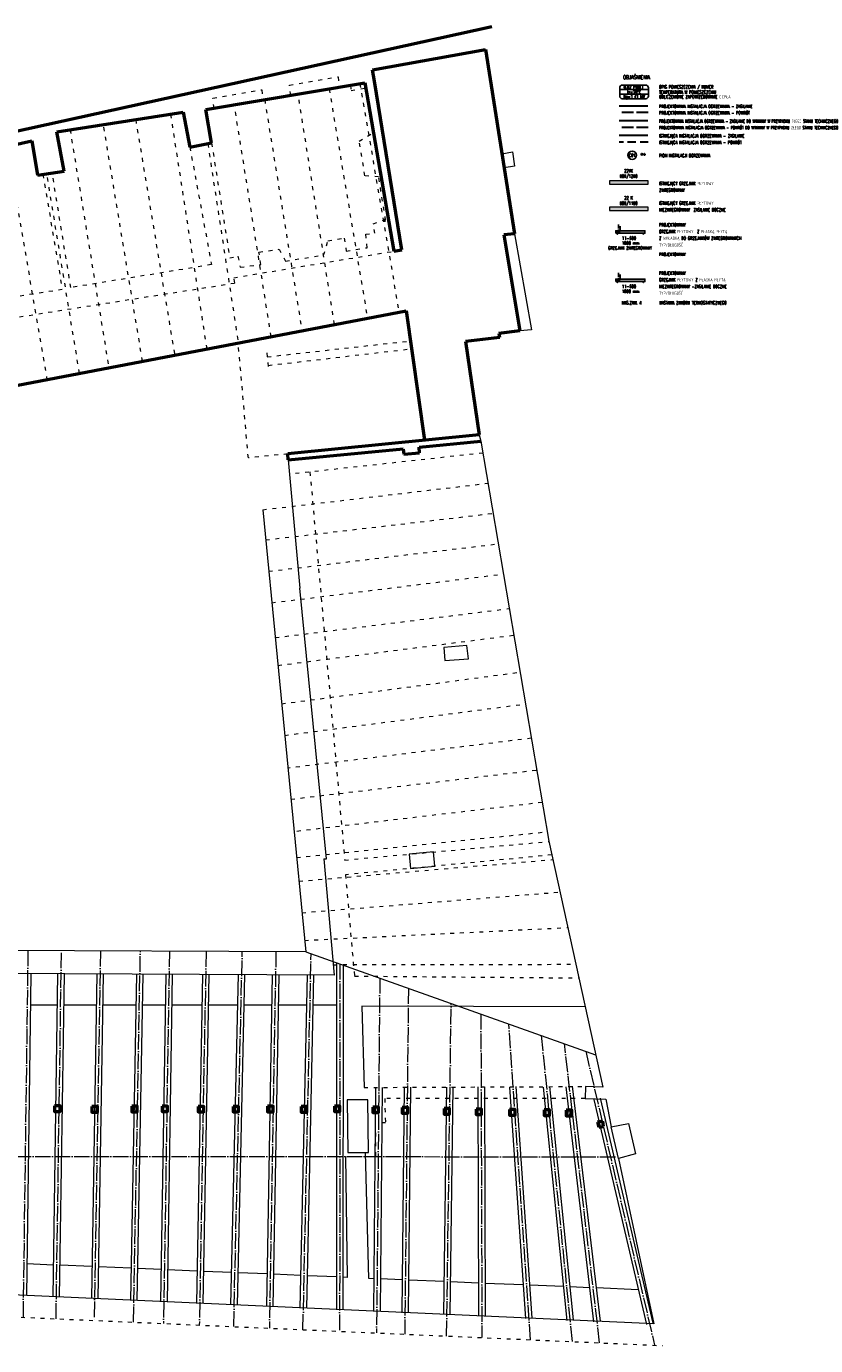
# Model space of a CAD drawing. Header units: millimetres. Extents: x -127811 to -59050, y -244477 to -114521.
# Tile 30 of 30: x -62734 to -60299, y -118592 to -114521. Entities that reach past the tile are written whole.
import ezdxf
from ezdxf.enums import TextEntityAlignment as Align
from ezdxf.lldxf.tags import DXFTag

# ---------------------------------------------------------------- set-up
doc = ezdxf.new("R2010")
doc.units = ezdxf.units.MM
doc.header["$MEASUREMENT"] = 0
for name, pattern in [('ACAD_ISO02W100', [15, 12, -3]), ('KRESKOWA', [19.05, 12.7, -6.35]), ('STRICHPUNKT2', [0.5, 0.25, -0.125, 0, -0.125]), ('XREF$0$ACAD_ISO03W100', [30, 12, -18]), ('XREF$0$ACAD_ISO04W100', [30, 24, -3, 0, -3])]:
    doc.linetypes.add(name, pattern=pattern)
for name, color, linetype, lineweight in [('grzejniki', 142, 'Continuous', 0), ('XREF$0$arch C', 8, 'Continuous', 13), ('XREF$0$arch N', 8, 'XREF$0$ACAD_ISO03W100', 13), ('XREF$0$arch O', 8, 'XREF$0$DASHDOT', 5), ('XREF$0$arch P', 8, 'Continuous', 50)]:
    doc.layers.add(name, color=color, linetype=linetype, lineweight=lineweight)
for name, color, linetype in [('TM_co ewen. zasilanie', 172, 'Continuous'), ('TM_co ewent powrot', 172, 'ACAD_ISO02W100'), ('TM_co istn powrot', 84, 'ACAD_ISO02W100'), ('TM_co istn zasilanie', 84, 'Continuous'), ('TM_co odnosniki', 1, 'Continuous'), ('TM_co opis', 2, 'Continuous'), ('TM_co powrot', 240, 'ACAD_ISO02W100'), ('TM_co powrot OGRZ. PODŁ.', 232, 'ACAD_ISO02W100'), ('TM_co urzadzenia', 7, 'Continuous'), ('TM_co zasilanie', 240, 'Continuous'), ('TM_co zasilanie OGRZ.PODŁ.', 232, 'Continuous'), ('TM_odnosniki', 1, 'Continuous'), ('TM_opis', 2, 'Continuous'), ('XREF', 8, 'Continuous')]:
    doc.layers.add(name, color=color, linetype=linetype)
doc.styles.add('TM', font='romans.shx', dxfattribs={"width": 0.65})
tags = doc.linetypes.add('XREF$0$DASHDOT', pattern=[25.4, 12.7, -6.35, 0, -6.35]).pattern_tags.tags
tags[10:11] = [DXFTag(74, 4), DXFTag(75, 0), DXFTag(340, '0'), DXFTag(46, 1.0), DXFTag(50, 0.0), DXFTag(44, 0.0), DXFTag(45, 0.0)]
tags[8:9] = [DXFTag(74, 4), DXFTag(75, 0), DXFTag(340, '0'), DXFTag(46, 1.0), DXFTag(50, 0.0), DXFTag(44, 0.0), DXFTag(45, 0.0)]
tags[6:7] = [DXFTag(74, 4), DXFTag(75, 0), DXFTag(340, '0'), DXFTag(46, 1.0), DXFTag(50, 0.0), DXFTag(44, 0.0), DXFTag(45, 0.0)]
tags[4:5] = [DXFTag(74, 4), DXFTag(75, 0), DXFTag(340, '0'), DXFTag(46, 1.0), DXFTag(50, 0.0), DXFTag(44, 0.0), DXFTag(45, 0.0)]

# ---------------------------------------------------------------- blocks, each defined once
blk = doc.blocks.new('XREF')
at = {"layer": 'XREF$0$arch C'}
for p, q in [((-61267, -114914.2), (-61233.9, -114908.8)), ((-61233.9, -114908.8), (-61227.5, -114952.5)), ((-61227.5, -114952.5), (-61260.2, -114957.6)), ((-61228.3, -115161.2), (-61175.9, -115458.1)), ((-61175.9, -115458.1), (-61211.4, -115460.6)), ((-61337.2, -115781.6), (-61331.6, -115801.4)), ((-61331.6, -115801.4), (-61122.1, -117036.1)), ((-61925.8, -115859.4), (-61890.5, -116254.7)), ((-62004.5, -116013.1), (-61872.1, -117377.1)), ((-61807.5, -117089.9), (-61890.5, -116254.7)), ((-61375.2, -116431.9), (-61446.2, -116438.2)), ((-61446.2, -116438.2), (-61443.3, -116478.4)), ((-61369.9, -116473.4), (-61375.2, -116431.9)), ((-61443.3, -116478.4), (-61369.9, -116473.4)), ((-61122.1, -117036.1), (-60955.7, -117795.2)), ((-61478, -117069.1), (-61552.8, -117075.9)), ((-61552.8, -117075.9), (-61548.5, -117120.2)), ((-61474, -117113), (-61478, -117069.1)), ((-61815.9, -117090.6), (-61807.5, -117089.9)), ((-61815.9, -117090.6), (-61783.9, -117449.3)), ((-61548.5, -117120.2), (-61474, -117113)), ((-61872.1, -117377.1), (-63489.2, -117371.1)), ((-61872.1, -117377.1), (-60977.7, -117694.8)), ((-61783.9, -117449.3), (-63578, -117440.6)), ((-62720.2, -117444.8), (-62733.4, -118437.7)), ((-62651.4, -118442.1), (-62636.6, -117445.1)), ((-62631.4, -118442.4), (-62616.6, -117445.4)), ((-62516.6, -117445.6), (-62533.4, -118447.4)), ((-62496.6, -117446), (-62513.4, -118447.7)), ((-62412.1, -118452.9), (-62393.5, -117446.2)), ((-62392.1, -118453.2), (-62373.5, -117446.6)), ((-62303.8, -117446.7), (-62319.8, -118457.1)), ((-62283.8, -117447), (-62299.8, -118457.4)), ((-62190.9, -117447.2), (-62209.3, -118462.1)), ((-62170.9, -117447.6), (-62189.3, -118462.4)), ((-62102.8, -118466.8), (-62079.5, -117447.7)), ((-62082.8, -118467.3), (-62059.5, -117448.2)), ((-61975.1, -117448.3), (-61993.2, -118471.8)), ((-61776.6, -117411), (-61777.4, -118481.8)), ((-61756.6, -117418.1), (-61757.4, -118481.8)), ((-61955.1, -117448.6), (-61973.2, -118472.2)), ((-61889.1, -118476.5), (-61866.9, -117448.7)), ((-61869.1, -118476.9), (-61846.9, -117449.2)), ((-62721.4, -117540.8), (-62638, -117540.8)), ((-62618, -117540.8), (-62518.2, -117540.9)), ((-62498.2, -117540.9), (-62395.2, -117541)), ((-62375.2, -117541), (-62305.3, -117541)), ((-62285.3, -117541), (-62192.6, -117541.1)), ((-62172.6, -117541.1), (-62081.6, -117541.1)), ((-62061.6, -117541.1), (-61976.8, -117541.2)), ((-61956.8, -117541.2), (-61868.9, -117541.2)), ((-61848.9, -117541.3), (-61776.6, -117541.3)), ((-61010.2, -117546.5), (-61699.4, -117544.5)), ((-61699.4, -117544.5), (-61692.2, -117795.8)), ((-61656.5, -117795.5), (-61662.8, -118486.9)), ((-61636.5, -117795.7), (-61642.8, -118487.1)), ((-61568.4, -117795.1), (-61575.8, -118490.8)), ((-61548.4, -117795.3), (-61555.8, -118491)), ((-61446.3, -118496.6), (-61436.7, -117794.5)), ((-61426.3, -118496.9), (-61416.7, -117794.8)), ((-61340.9, -117794.3), (-61338.5, -118501.7)), ((-61320.9, -117794.2), (-61318.5, -118501.6)), ((-61193, -118508.9), (-61242.2, -117794.5)), ((-61173.1, -118507.5), (-61222.3, -117793.2)), ((-61139.4, -117794.4), (-61066.7, -118515)), ((-61119.5, -117792.4), (-61046.8, -118512.9)), ((-60982.8, -118518.9), (-61068.3, -117794.3)), ((-60963, -118516.6), (-61048.5, -117791.9)), ((-61009, -117792.9), (-61010.2, -117829.8)), ((-60955.7, -117795.2), (-61009, -117792.9)), ((-61744.5, -117833.5), (-61742.3, -117996.9)), ((-61679.9, -117833.9), (-61744.5, -117833.5)), ((-61678, -117996.6), (-61679.9, -117833.9)), ((-61010.2, -117829.8), (-60946.2, -117831.8)), ((-60983.4, -117833.3), (-60820.8, -118527.4)), ((-60964, -117828.7), (-60801.4, -118522.8)), ((-60946.2, -117831.8), (-60929.9, -117917.7)), ((-60929.9, -117917.7), (-60876.5, -117907.2)), ((-60906.5, -118014.6), (-60929.9, -117917.7)), ((-60876.5, -117907.2), (-60854.2, -118000.6)), ((-61749.4, -118009.2), (-61743.8, -118381.8)), ((-61742.3, -117996.9), (-61678, -117996.6)), ((-61677.1, -118385.3), (-61687.3, -117996.6)), ((-60854.2, -118000.6), (-60906.5, -118014.6)), ((-60906.5, -118014.6), (-60798, -118525.7)), ((-62649.9, -118343.8), (-62732.1, -118340.3)), ((-62531.7, -118348.7), (-62629.9, -118344.6)), ((-62410.3, -118353.8), (-62511.8, -118349.6)), ((-62318.2, -118357.7), (-62390.3, -118354.7)), ((-62207.5, -118362.3), (-62298.3, -118358.5)), ((-62100.5, -118366.8), (-62187.5, -118363.2)), ((-61991.4, -118371.4), (-62080.5, -118367.7)), ((-61886.9, -118375.8), (-61971.4, -118372.3)), ((-61777.3, -118380.4), (-61866.9, -118376.7)), ((-61743.8, -118381.8), (-61757.3, -118381.3)), ((-61661.9, -118385.9), (-61677.1, -118385.3)), ((-61574.7, -118389.6), (-61641.9, -118386.8)), ((-61444.9, -118395), (-61554.7, -118390.4)), ((-61338.9, -118399.4), (-61424.9, -118395.9)), ((-61200.2, -118405.2), (-61318.9, -118400.3)), ((-61077.3, -118410.4), (-61180.1, -118406.1)), ((-60995.2, -118413.8), (-61057.1, -118411.2)), ((-60846, -118420), (-60975, -118414.6)), ((-60798, -118525.7), (-62839.1, -118433.3))]:
    blk.add_line(p, q, dxfattribs=at)
at = {"layer": 'XREF$0$arch N', "linetype": 'XREF$0$ACAD_ISO03W100'}
for p, q in [((-61922.1, -114703.2), (-61771.6, -114677)), ((-61771.6, -114677), (-61769.3, -114709.2)), ((-62158.3, -114743.4), (-62007.6, -114717.1)), ((-62007.6, -114717.1), (-62004.5, -114748.8)), ((-61918.4, -114734.3), (-61922.1, -114703.2)), ((-61799.8, -114714.3), (-61681.6, -115421.7)), ((-61733.8, -114703.2), (-61732, -114719.1)), ((-61732, -114719.1), (-61687.2, -114711.3)), ((-61704.9, -114698.3), (-61584.3, -115403.1)), ((-62154.8, -114774.1), (-62158.3, -114743.4)), ((-61998.7, -114747.8), (-61883.7, -115460.4)), ((-61783.2, -115441.2), (-61895.5, -114730.4)), ((-62176.5, -115516.5), (-62288.3, -114792.2)), ((-61978.6, -115478.6), (-62092.3, -114763.6)), ((-62599.1, -114840.2), (-62479.6, -115574.6)), ((-62375.6, -115554.7), (-62496.3, -114824.4)), ((-62396.7, -114809), (-62276.5, -115535.7)), ((-62174.2, -114883.3), (-62080.3, -115498.1)), ((-62162.6, -114881.2), (-62106.5, -115235.3)), ((-61706.9, -114875.4), (-61663.9, -114850.3)), ((-61689.3, -114982.4), (-61706.9, -114875.4)), ((-62793.4, -114891.8), (-62670.7, -115611.2)), ((-62229.5, -114893.8), (-62162.8, -115256.7)), ((-62683, -114977.9), (-62623.1, -115333.4)), ((-62570.1, -115591.9), (-62670.9, -114976.2)), ((-62596.7, -115327.5), (-62654.3, -114973.8)), ((-61647, -114985.9), (-61689.3, -114982.4)), ((-61625.5, -115119.5), (-61647, -114985.9)), ((-61663.5, -115131.2), (-61632.9, -115119.2)), ((-61687, -115163.1), (-61659.1, -115159.6)), ((-61682, -115204.4), (-61687, -115163.1)), ((-61659.1, -115159.6), (-61663.5, -115131.2)), ((-62016.3, -115218.3), (-61954.2, -115209.1)), ((-61954.2, -115209.1), (-61934.3, -115245.7)), ((-61817, -115227.2), (-61803.6, -115182.8)), ((-61803.6, -115182.8), (-61753.7, -115174.9)), ((-61753.7, -115174.9), (-61746.9, -115214.7)), ((-61746.9, -115214.7), (-61682, -115204.4)), ((-62106.5, -115235.3), (-62081.2, -115231)), ((-62094.1, -115296.9), (-61599.9, -115215.2)), ((-62081.2, -115231), (-62074.2, -115264.7)), ((-62010.7, -115256), (-62016.3, -115218.3)), ((-61934.3, -115245.7), (-61817, -115227.2)), ((-62162.8, -115256.7), (-62596.7, -115327.5)), ((-62074.2, -115264.7), (-62010.7, -115256)), ((-63081.3, -115469), (-62091, -115313.4)), ((-62091, -115313.4), (-62094.1, -115296.9)), ((-62623.1, -115333.4), (-63260.4, -115433.4)), ((-61990.7, -115541.1), (-61549.1, -115492)), ((-62049.1, -115853), (-62080.3, -115498.1)), ((-61992, -115529.3), (-61986.5, -115579.5)), ((-61987.8, -115567.6), (-61545.7, -115516.3)), ((-61927.4, -115840.9), (-62049.1, -115853)), ((-61325.4, -115838.1), (-61921.8, -115903.4)), ((-61858.9, -115896.5), (-61751.8, -117094)), ((-62004.5, -116013.1), (-61309.6, -115931.3)), ((-61995.5, -116106), (-61293.8, -116024.2)), ((-61986.1, -116203), (-61277.9, -116118.1)), ((-61976.7, -116300.2), (-61262.1, -116211.2)), ((-61966.2, -116407.6), (-61244, -116317.8)), ((-61957.9, -116493.4), (-61230, -116400)), ((-61946.4, -116611.9), (-61210.6, -116514.2)), ((-61937, -116709.2), (-61194, -116612.4)), ((-61176, -116718.3), (-61927.1, -116810.4)), ((-61917.8, -116906.2), (-61159.4, -116816.2)), ((-61142.4, -116916.3), (-61908.1, -117006.5)), ((-61900.4, -117086.2), (-61127, -117006.8)), ((-61751.8, -117094), (-61121.9, -117036.8)), ((-61112.8, -117078.3), (-61749.4, -117139.4)), ((-61893.3, -117159.4), (-61109.7, -117092.4)), ((-61749.4, -117139.4), (-61721.7, -117452.1)), ((-61883.8, -117256.4), (-61087.7, -117192.8)), ((-61875.5, -117342), (-61063.7, -117302.3)), ((-61786.8, -117416.9), (-61038.9, -117415.7)), ((-61721.7, -117452.1), (-61029.6, -117457.8)), ((-61692.2, -117795.8), (-61009, -117792.9)), ((-61010.2, -117829.8), (-61628.4, -117829.8)), ((-61628.4, -117829.8), (-61626.1, -117904.8)), ((-61626.1, -117904.8), (-61657.4, -117905.3)), ((-61657.4, -117905.3), (-61656.5, -118009.2)), ((-62840.2, -118500.8), (-60771, -118592.4))]:
    blk.add_line(p, q, dxfattribs=at)
at = {"layer": 'XREF$0$arch O', "linetype": 'XREF$0$ACAD_ISO04W100', "ltscale": 2}
for p, q in [((-62729.2, -117373.9), (-62744.3, -118505)), ((-62642.4, -118509.5), (-62625.6, -117374.3)), ((-62505.5, -117374.7), (-62524.5, -118514.8)), ((-62403.4, -118520.1), (-62382.2, -117375.2)), ((-62292.7, -117375.5), (-62310.9, -118524.2)), ((-62179.6, -117375.9), (-62200.5, -118529.1)), ((-62094.3, -118533.8), (-62067.9, -117376.4)), ((-61963.9, -117376.7), (-61984.3, -118538.7)), ((-61880.5, -118543.3), (-61855.5, -117383)), ((-61766.6, -117414.6), (-61767.4, -118548.3)), ((-61643.4, -117458.3), (-61653.4, -118553.3)), ((-61555.1, -117489.7), (-61566.5, -118557.2)), ((-61437.2, -118562.9), (-61423.2, -117536.5)), ((-61331.6, -117569.1), (-61328.3, -118567.7)), ((-61178.5, -118574.4), (-61245.6, -117599.6)), ((-61145.4, -117635.2), (-61050.1, -118580.1)), ((-60965.1, -118583.8), (-61074, -117660.6)), ((-61008.1, -117684), (-60795.6, -118591.3)), ((-62827.4, -118008.3), (-60907.6, -118009.8))]:
    blk.add_line(p, q, dxfattribs=at)
at = {"layer": 'XREF$0$arch P'}
for p, q in [((-62866.9, -114866.9), (-61297.8, -114521.4)), ((-61665.7, -114655.1), (-61317.3, -114592.6)), ((-61317.3, -114592.6), (-61228.3, -115161.2)), ((-61660.2, -114690.8), (-61665.7, -114655.1)), ((-62180.5, -114778.4), (-61689.9, -114695.8)), ((-61689.9, -114695.8), (-61599.9, -115215.2)), ((-61575.6, -115211.4), (-61660.2, -114690.8)), ((-62639.6, -114846.5), (-62249.8, -114786.3)), ((-62249.8, -114786.3), (-62229.5, -114893.8)), ((-62162.6, -114881.2), (-62180.5, -114778.4)), ((-63335.4, -115015.7), (-62716.9, -114874.3)), ((-62716.9, -114874.3), (-62699.8, -114980.4)), ((-62617.1, -114968.4), (-62639.6, -114846.5)), ((-62229.5, -114893.8), (-62162.6, -114881.2)), ((-62699.8, -114980.4), (-62617.1, -114968.4)), ((-61632.9, -115119.2), (-61625.5, -115119.5)), ((-61228.3, -115161.2), (-61260.6, -115164.6)), ((-61260.6, -115164.6), (-61211.4, -115460.6)), ((-61599.9, -115215.2), (-61575.6, -115211.4)), ((-63200.7, -115712.7), (-61562.2, -115398.8)), ((-61562.2, -115398.8), (-61506, -115798.6)), ((-61274.6, -115481.8), (-61378.7, -115493.5)), ((-61378.7, -115493.5), (-61337.2, -115781.6)), ((-61211.4, -115460.6), (-61276, -115468.7)), ((-61276, -115468.7), (-61274.6, -115481.8)), ((-61337.2, -115781.6), (-61927.4, -115840.9)), ((-61522.4, -115820.2), (-61331.6, -115801.4)), ((-61925.8, -115859.4), (-61927.4, -115840.9)), ((-61925.8, -115859.4), (-61570.9, -115825.2)), ((-61570.9, -115825.2), (-61569.5, -115841)), ((-61569.5, -115841), (-61521.1, -115837.3)), ((-61521.1, -115837.3), (-61522.4, -115820.2)), ((-60955.2, -117899.6), (-60971.8, -117903)), ((-60971.8, -117903), (-60968, -117918.6)), ((-60968, -117918.6), (-60952.8, -117915.8)), ((-60952.8, -117915.8), (-60955.2, -117899.6))]:
    blk.add_line(p, q, dxfattribs=at)
for points in [[(-62646.7, -117852.6), (-62646.7, -117869.6), (-62629.7, -117869.6), (-62629.7, -117852.6)], [(-62531.8, -117854.8), (-62531.8, -117871.8), (-62514.8, -117871.8), (-62514.8, -117854.8)], [(-62408.9, -117853.7), (-62408.9, -117870.7), (-62391.9, -117870.7), (-62391.9, -117853.7)], [(-62315.2, -117853.2), (-62315.2, -117870.2), (-62298.2, -117870.2), (-62298.2, -117853.2)], [(-62203.9, -117854.3), (-62203.9, -117871.3), (-62186.9, -117871.3), (-62186.9, -117854.3)], [(-62096.4, -117854.3), (-62096.4, -117871.3), (-62079.4, -117871.3), (-62079.4, -117854.3)], [(-61989.7, -117853.7), (-61989.7, -117870.7), (-61972.7, -117870.7), (-61972.7, -117853.7)], [(-61886.1, -117854.8), (-61886.1, -117871.8), (-61869.1, -117871.8), (-61869.1, -117854.8)], [(-61783.5, -117853.2), (-61783.5, -117870.2), (-61766.5, -117870.2), (-61766.5, -117853.2)], [(-61664.6, -117856.5), (-61664.6, -117873.5), (-61647.6, -117873.5), (-61647.6, -117856.5)], [(-61574.1, -117858.1), (-61574.1, -117875.1), (-61557.1, -117875.1), (-61557.1, -117858.1)], [(-61444.9, -117860.8), (-61444.9, -117877.8), (-61427.9, -117877.8), (-61427.9, -117860.8)], [(-61346.3, -117862.5), (-61346.3, -117879.5), (-61329.3, -117879.5), (-61329.3, -117862.5)], [(-61243.2, -117864.1), (-61243.2, -117881.1), (-61226.2, -117881.1), (-61226.2, -117864.1)], [(-61136.8, -117865.2), (-61136.8, -117882.2), (-61119.8, -117882.2), (-61119.8, -117865.2)], [(-61068.3, -117866.3), (-61068.3, -117883.3), (-61051.3, -117883.3), (-61051.3, -117866.3)]]:
    blk.add_lwpolyline(points, close=True, dxfattribs=at)
blk = doc.blocks.new('H1-SCHA-032')
blk.add_hatch(color=255).paths.add_polyline_path([(0, 2.12, 0.4142136), (-2.12, 0, 0.4142136), (0, -2.12, -0.6)])
blk = doc.blocks.new('H1-2440-032S')
at = {"linetype": 'STRICHPUNKT2'}
for p, q in [((-3.18, 0), (3.18, 0)), ((0, 3.18), (0, -3.18))]:
    blk.add_line(p, q, dxfattribs=at)
blk.add_circle((0, 0), 2.12)
blk.add_blockref('H1-SCHA-032', (0, 0))
blk = doc.blocks.new('A$C32620657')
at = {"layer": 'TM_odnosniki'}
for p, q in [((-12840.7, 45310.9), (-12840.7, 45363)), ((-12663.7, 45351), (-12840.7, 45351)), ((-12824.7, 45379), (-12679.7, 45379)), ((-12663.7, 45363), (-12663.7, 45310.9)), ((-12663.7, 45323), (-12840.7, 45323)), ((-12663.7, 45323), (-12840.7, 45323)), ((-12663.7, 45323), (-12840.7, 45323)), ((-12679.7, 45294.9), (-12824.7, 45294.9))]:
    blk.add_line(p, q, dxfattribs=at)
for centre, start, end in [((-12824.7, 45363), 90, 180), ((-12679.7, 45363), 360, 90), ((-12824.7, 45310.9), 180, 270), ((-12679.7, 45310.9), 270, 360)]:
    blk.add_arc(centre, 16, start, end, dxfattribs=at)

msp = doc.modelspace()

# ---------------------------------------------------------------- hatches: boundary and pattern name
at = {"layer": 'grzejniki'}
h = msp.add_hatch(color=256, dxfattribs=at)
h.dxf.hatch_style = 1
h.paths.add_polyline_path([(-60935, -115008), (-60815, -115008), (-60815, -114998), (-60935, -114998)])
h = msp.add_hatch(color=256, dxfattribs=at)
h.dxf.hatch_style = 1
h.paths.add_polyline_path([(-60935, -115089.8), (-60815, -115089.8), (-60815, -115079.8), (-60935, -115079.8)])
at = {"layer": 'TM_co urzadzenia'}
for points in [[(-60915.5, -115159.9), (-60825.5, -115159.9), (-60825.5, -115152.2), (-60915.5, -115152.2)], [(-60915.5, -115308.9), (-60825.5, -115308.9), (-60825.5, -115301.2), (-60915.5, -115301.2)]]:
    msp.add_hatch(color=256, dxfattribs=at).paths.add_polyline_path(points)

# ---------------------------------------------------------------- linework, layer by layer
at = {"layer": 'grzejniki'}
for points in [[(-60935, -115008), (-60815, -115008), (-60815, -114998), (-60935, -114998)], [(-60935, -115089.8), (-60815, -115089.8), (-60815, -115079.8), (-60935, -115079.8)]]:
    msp.add_lwpolyline(points, close=True, dxfattribs=at)
at = {"layer": 'TM_co ewen. zasilanie', "lineweight": 30, "ltscale": 3}
msp.add_line((-60816.4, -114813.3, -10), (-60904.5, -114813.3, -10), dxfattribs=at)
at = {"layer": 'TM_co ewent powrot', "lineweight": 30, "ltscale": 3}
msp.add_line((-60815.2, -114833.3, -10), (-60904.5, -114833.3, -10), dxfattribs=at)
at = {"layer": 'TM_co istn powrot', "linetype": 'KRESKOWA', "lineweight": 30, "ltscale": 2}
msp.add_line((-60815.2, -114878.4, -10), (-60904.5, -114878.4, -10), dxfattribs=at)
at = {"layer": 'TM_co istn zasilanie', "lineweight": 30, "ltscale": 3}
msp.add_line((-60816.4, -114858.4, -10), (-60904.5, -114858.4, -10), dxfattribs=at)
at = {"layer": 'TM_co odnosniki'}
msp.add_circle((-60864.7, -114919.1, 10), 13, dxfattribs=at)
at = {"layer": 'TM_co powrot', "lineweight": 30, "ltscale": 3}
msp.add_line((-60815.2, -114787.5, -10), (-60904.5, -114787.5, -10), dxfattribs=at)
at = {"layer": 'TM_co powrot'}
for p, q in [((-60906.9, -115133), (-60906.9, -115150.8)), ((-60906.9, -115281.9), (-60906.9, -115299.7))]:
    msp.add_line(p, q, dxfattribs=at)
at = {"layer": 'TM_co powrot OGRZ. PODŁ.'}
msp.add_circle((-60826.8, -114916.2, 10), 2.56, dxfattribs=at)
at = {"layer": 'TM_co urzadzenia'}
for points in [[(-60915.5, -115159.9), (-60825.5, -115159.9), (-60825.5, -115152.2), (-60915.5, -115152.2), (-60915.5, -115159.9)], [(-60912, -115158.1), (-60904, -115158.1), (-60904, -115154.1), (-60912, -115154.1), (-60912, -115158.1)], [(-60911.1, -115159.9), (-60911.1, -115162.4), (-60909.9, -115162.4), (-60909.9, -115159.9)], [(-60829.9, -115159.9), (-60829.9, -115162.4), (-60831.1, -115162.4), (-60831.1, -115159.9)], [(-60915.5, -115308.9), (-60825.5, -115308.9), (-60825.5, -115301.2), (-60915.5, -115301.2), (-60915.5, -115308.9)], [(-60912, -115307), (-60904, -115307), (-60904, -115303), (-60912, -115303), (-60912, -115307)], [(-60911.1, -115308.9), (-60911.1, -115311.4), (-60909.9, -115311.4), (-60909.9, -115308.9)], [(-60829.9, -115308.9), (-60829.9, -115311.4), (-60831.1, -115311.4), (-60831.1, -115308.9)]]:
    msp.add_lwpolyline(points, dxfattribs=at)
at = {"layer": 'TM_co zasilanie', "lineweight": 30, "ltscale": 3}
msp.add_line((-60816.4, -114767.5, -10), (-60904.5, -114767.5, -10), dxfattribs=at)
at = {"layer": 'TM_co zasilanie'}
for p, q in [((-60901.9, -115138), (-60901.9, -115150.8)), ((-60901.9, -115286.9), (-60901.9, -115299.7))]:
    msp.add_line(p, q, dxfattribs=at)
at = {"layer": 'TM_co zasilanie OGRZ.PODŁ.'}
msp.add_circle((-60834.9, -114916.2, 10), 2.56, dxfattribs=at)

# ---------------------------------------------------------------- block references
at = {"layer": 'TM_co powrot OGRZ. PODŁ.', "xscale": 0.5, "yscale": 0.5, "zscale": 0.5}
msp.add_blockref('H1-2440-032S', (-60826.8, -114916.2, 10), dxfattribs=at)
msp.add_blockref('H1-2440-032S', (-60826.8, -114916.2, 10), dxfattribs=at)
at = {"layer": 'TM_co zasilanie OGRZ.PODŁ.', "xscale": 0.5, "yscale": 0.5, "zscale": 0.5}
msp.add_blockref('H1-2440-032S', (-60834.9, -114916.2, 10), dxfattribs=at)
at = {"layer": 'TM_odnosniki', "xscale": 0.5, "yscale": 0.5, "zscale": 0.5}
msp.add_blockref('A$C32620657', (-54482.9, -137392.1, 10), dxfattribs=at)
at = {"layer": 'XREF'}
msp.add_blockref('XREF', (0, 0), dxfattribs=at)

# ---------------------------------------------------------------- texts
at = {"layer": 'TM_co opis', "style": 'TM', "width": 0.65}
for s, height, p in [('OBJAŚNIENIA', 12.5, (-60892.9, -114684.5, -10)), ('TEMPERATURA W POMIESZCZENIU', 10, (-60781.8, -114729.3, -10)), ('OPIS POMIESZCZENIA / NUMER', 10, (-60781.8, -114713.3, -10)), ('OBLICZENIOWE ZAPOTRZEBOWANIE CIEPŁA', 10, (-60781.8, -114743.8, -10)), ('PROJEKTOWANA INSTALACJA OGRZEWANIA - ZASILANIE', 10, (-60781.8, -114773.2, -10)), ('PROJEKTOWANA INSTALACJA OGRZEWANIA - POWRÓT', 10, (-60781.8, -114793.2, -10)), ('PROJEKTOWANA INSTALACJA OGRZEWANIA - ZASILANIE DO WYMIANY W PRZYPADKU ZŁEGO STANU TECHNICZNEGO', 10, (-60781.8, -114819, -10)), ('PROJEKTOWANA INSTALACJA OGRZEWANIA - POWRÓT DO WYMIANY W PRZYPADKU ZŁEGO STANU TECHNICZNEGO', 10, (-60781.8, -114839, -10)), ('ISTNIEJĄCA INSTALACJA OGRZEWANIA - ZASILANIE', 10, (-60781.8, -114864.5, -10)), ('ISTNIEJĄCA INSTALACJA OGRZEWANIA - POWRÓT', 10, (-60781.8, -114884.5, -10)), ('PION INSTALACJI OGRZEWANIA', 10, (-60781.8, -114925.2, -10)), ('ISTNIEJĄCY GRZEJNIK PŁYTOWY ', 10, (-60781.8, -115011.2, -10)), ('ZINTEGROWANY ', 10, (-60781.8, -115031.7, -10)), ('ISTNIEJĄCY GRZEJNIK PŁYTOWY ', 10, (-60781.8, -115071.8, -10)), ('NIEZINTEGROWANY  ZASILANIE BOCZNE  ', 10, (-60781.8, -115092.4, -10)), ('Z WKŁADKĄ DO GRZEJNIKÓW ZINTEGROWANYCH', 10, (-60781.8, -115180, -10)), ('GRZEJNIK PŁYTOWY  Z PŁASKĄ PŁYTĄ', 10, (-60781.8, -115159.5, -10)), ('PROJEKTOWANY ', 10, (-60781.8, -115138.9, -10)), ('GRZEJNIK ZINTEGROWANY', 10, (-60938.9, -115210.3)), ('1800 mm', 10, (-60896.2, -115195)), ('11-600 ', 10, (-60895.8, -115179.9)), ('TYP/DŁUGOŚĆ', 10, (-60781.8, -115200.9, -10)), ('PROJEKTOWANY ', 10, (-60781.8, -115229.9, -10)), ('PROJEKTOWANY ', 10, (-60781.8, -115287.9, -10)), ('11-600 ', 10, (-60895.8, -115328.9)), ('GRZEJNIK PŁYTOWY Z PŁASKĄ PŁYTĄ ', 10, (-60781.8, -115308.4, -10)), ('NIEZINTEGROWANY -ZASILANIE BOCZNE', 10, (-60781.8, -115329, -10)), ('1800 mm', 10, (-60896.2, -115344)), ('TYP/DŁUGOŚĆ', 10, (-60781.8, -115349.8, -10))]:
    msp.add_text(s, height=height, dxfattribs=at).set_placement(p)
at = {"layer": 'TM_co opis', "style": 'TM', "width": 0.6}
msp.add_text('CO1', height=10, dxfattribs=at).set_placement((-60864.7, -114919.1, 10), align=Align.MIDDLE_CENTER)
at = {"layer": 'TM_co opis', "char_height": 10, "attachment_point": 5, "style": 'TM'}
for s, insert in [('22VK\\P600/1200', (-60876, -114977)), ('22 K\\P600/1100', (-60876, -115060.4))]:
    msp.add_mtext_dynamic_manual_height_columns(s, width=71.788, gutter_width=12.5, heights=[0], dxfattribs=dict(at, insert=insert))
at = {"layer": 'TM_opis', "style": 'TM', "width": 0.65}
for s, p in [('0.02 POM.T', (-60860.6, -114713.7, 10)), ('tz=20%%DC', (-60859, -114729.4, 10)), ('Qg=1,41 kW', (-60859, -114743.4, 10))]:
    msp.add_text(s, height=10, dxfattribs=at).set_placement(p, align=Align.CENTER)
for s, p in [('NAS.ZAW. 4', (-60896.5, -115379.4)), ('NASTAWA ZAWORU TERMOSTATYCZNEGO', (-60781.2, -115379.4))]:
    msp.add_text(s, height=10, dxfattribs=at).set_placement(p)

doc.saveas('drawing.dxf')
